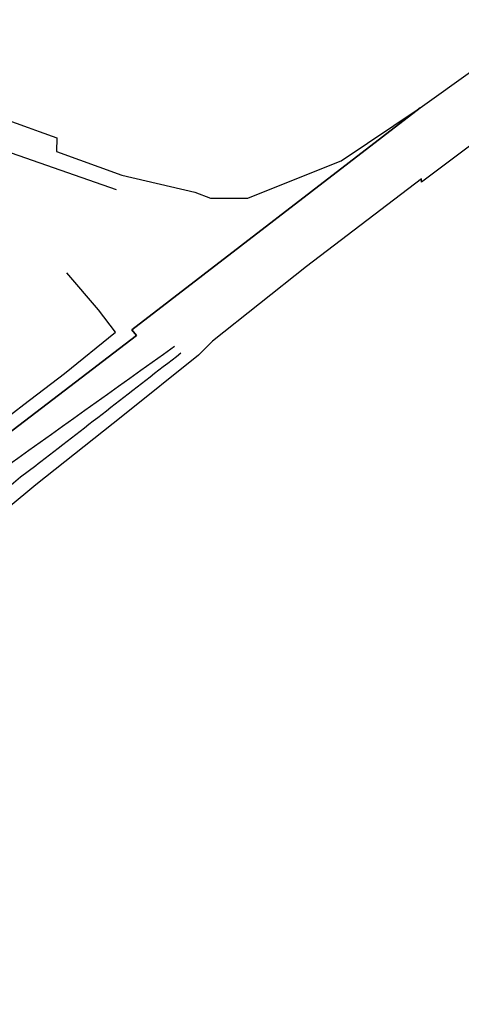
# Model space of a CAD drawing. Extents: x 3509830 to 3510598, y 5283390 to 5283721.
# Tile 11 of 13: x 3510186 to 3510268, y 5283404 to 5283587. Entities that reach past the tile are written whole.
import ezdxf

# ---------------------------------------------------------------- set-up
doc = ezdxf.new("R2010")
doc.units = 0
doc.layers.add('FAHRBAHNRANDLINIE', color=7, linetype='CONTINUOUS')
doc.layers.add('FLURSTUECK', color=7, linetype='CONTINUOUS')

msp = doc.modelspace()

# ---------------------------------------------------------------- linework, layer by layer
at = {"layer": 'FAHRBAHNRANDLINIE'}
for points in [[(3510203.986, 5283555.436), (3509988.27, 5283630.71)], [(3510182.885, 5283512.531), (3510186.72, 5283515.483), (3510194.279, 5283521.251), (3510203.796, 5283528.96), (3510200.579, 5283533.097), (3510194.72, 5283539.992)]]:
    msp.add_lwpolyline(points, dxfattribs=at)
for points in [[(3510014.12, 5283413.115, -0.000024), (3510076.456, 5283439.112, -0.000029), (3510148.076, 5283478.722, -0.000029), (3510214.765, 5283526.348)], [(3510013.873, 5283411.477, -0.000025), (3510078.886, 5283438.709, -0.000025), (3510140.275, 5283471.734, -0.000001), (3510142.072, 5283472.557, -0.000001), (3510146.072, 5283473.055, -0.000002), (3510150.657, 5283474.884, -0.000006), (3510165.181, 5283484.406, -0.00001), (3510186.112, 5283502.035, -0.000002), (3510189.872, 5283504.863, -0.000012), (3510215.93, 5283525.079)]]:
    msp.add_lwpolyline(points, format="xyb", dxfattribs=at)
at = {"layer": 'FLURSTUECK'}
msp.add_lwpolyline([(3510009.59, 5283422.07), (3510046.46, 5283437.56), (3510084.03, 5283454), (3510122.3, 5283472.98), (3510119.733, 5283478.083), (3510128.49, 5283481.275, 0.023913), (3510137.181, 5283484.685), (3510159.984, 5283495.548, 0.015047), (3510170.914, 5283500.585, 0.020322), (3510177.528, 5283505.305), (3510207.676, 5283528.324), (3510206.832, 5283529.401), (3510260.45, 5283570.69), (3510280.1, 5283584.69)], format="xyb", dxfattribs=at)
for points in [[(3510154.84, 5283578.79), (3510187.49, 5283567.01), (3510189.58, 5283566.26), (3510192.84, 5283565.08), (3510192.77, 5283562.55), (3510204.96, 5283558.16), (3510218.51, 5283554.97), (3510221.48, 5283553.89), (3510228.38, 5283553.89), (3510231.32, 5283555.04), (3510245.76, 5283560.83), (3510260.45, 5283570.69), (3510206.832, 5283529.401), (3510207.676, 5283528.324), (3510177.528, 5283505.305)], [(3510280.06, 5283571.32), (3510260.73, 5283556.85), (3510260.73, 5283557.48), (3510239.35, 5283541.13), (3510221.81, 5283527.27), (3510219.19, 5283524.68), (3510205.11, 5283513.37), (3510188.92, 5283500.58), (3510169.05, 5283484.06), (3510163.81, 5283479.84), (3510158.32, 5283475.78), (3510163.5, 5283483.19), (3510129.69, 5283456.16), (3510129.69, 5283456.16), (3510072.43, 5283428.83), (3510014.28, 5283403.94)]]:
    msp.add_lwpolyline(points, dxfattribs=at)

doc.saveas('drawing.dxf')
